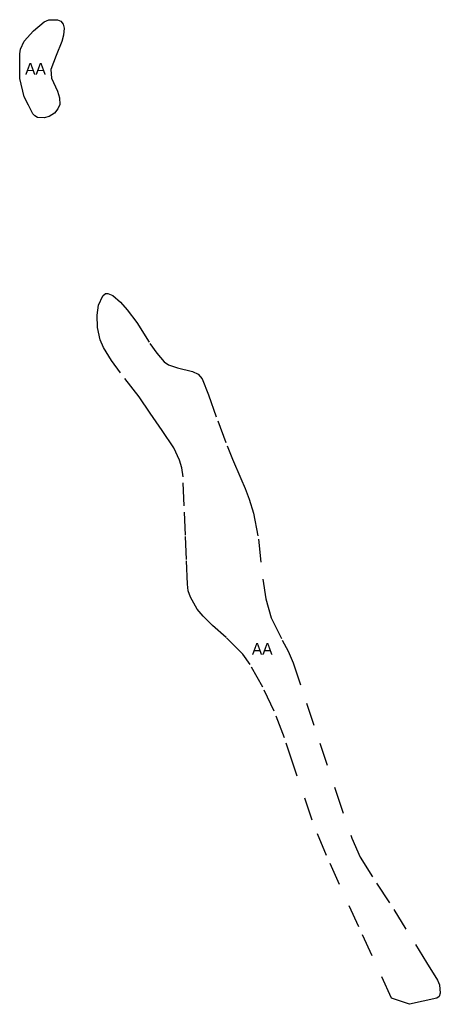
# Model space of a CAD drawing. Header units: metres. Extents: x 407555 to 411072, y 4571682 to 4574038.
# Tile 5 of 67: x 408122 to 408213, y 4572368 to 4572580. Entities that reach past the tile are written whole.
import ezdxf
from ezdxf.enums import TextEntityAlignment as Align

# ---------------------------------------------------------------- set-up
doc = ezdxf.new("R2010")
doc.units = ezdxf.units.M
doc.header["$MEASUREMENT"] = 0
doc.linetypes.add('bt5mv20_nopinta', pattern=[10, 5, -5])
doc.layers.add('ARB01_CN', color=7, linetype='Continuous', lineweight=15)
doc.layers.add('ARB01_LN', color=7, linetype='Continuous', lineweight=15)
doc.styles.add('034', font='txt')

msp = doc.modelspace()

# ---------------------------------------------------------------- linework, layer by layer
at = {"layer": 'ARB01_LN', "color": 3, "linetype": 'bt5mv20_nopinta', "lineweight": 25}
for points in [[(408122.43, 4572567.6, 501.43), (408122.42, 4572570.23, 501.29), (408122.41, 4572572.87, 501.15), (408122.55, 4572573.93, 501.1), (408123.35, 4572575.63, 501.05), (408125.41, 4572577.87, 501.04), (408127.71, 4572579.79, 501.08), (408128.71, 4572580.26, 501.16), (408130.53, 4572580.26, 501.41), (408131.3, 4572579.92, 501.52), (408131.79, 4572579.32, 501.58), (408132, 4572578.4, 501.56), (408131.87, 4572576.94, 501.43), (408131.51, 4572575.54, 501.37), (408130.28, 4572572.55, 501.54), (408129.14, 4572569.54, 501.87), (408129.29, 4572567.67, 502.19), (408130.52, 4572564.83, 502.81), (408131, 4572563.41, 503.09), (408131.03, 4572562, 503.3), (408130.62, 4572561.02, 503.37), (408129.88, 4572560.13, 503.3), (408128.73, 4572559.41, 503.13), (408127.71, 4572559.13, 502.99), (408126.25, 4572559.21, 502.79), (408125.67, 4572559.51, 502.69), (408125.26, 4572559.99, 502.6), (408124.32, 4572561.81, 502.34), (408123.37, 4572563.63, 502.08), (408122.43, 4572567.6, 501.43)], [(408202.49, 4572369.39, 481.05), (408195.48, 4572384.75, 485.16), (408188.46, 4572400.12, 489.26), (408185.39, 4572407.72, 490.83), (408181.4, 4572419.56, 492.29), (408179.41, 4572425.47, 492.98), (408177.24, 4572431.25, 493.86), (408174.79, 4572436.37, 495.28), (408172.04, 4572441.31, 496.54), (408170.48, 4572443.53, 496.75), (408166.88, 4572447.09, 496.76), (408163.97, 4572449.68, 496.61), (408161.94, 4572451.67, 496.48), (408160.63, 4572453.24, 496.41), (408159.17, 4572455.77, 496.39), (408158.73, 4572457.15, 496.43), (408158.54, 4572458.61, 496.53), (408158.32, 4572463.88, 496.98), (408158.11, 4572469.15, 497.43), (408157.85, 4572475.45, 497.89), (408157.59, 4572481.74, 498.36), (408157.33, 4572483.7, 498.72), (408156.86, 4572485.31, 499.3), (408155.61, 4572487.96, 500.66), (408153.11, 4572491.7, 502.81), (408151.79, 4572493.56, 503.59), (408150.53, 4572495.47, 503.96), (408148.11, 4572498.97, 504.14), (408144.09, 4572504.12, 504.39), (408142.16, 4572506.79, 504.52), (408140.43, 4572509.6, 504.65), (408139.73, 4572511.25, 504.73), (408139.2, 4572513.89, 504.85), (408139.08, 4572516.55, 504.97), (408139.35, 4572518.73, 504.84), (408140.31, 4572520.76, 504.47), (408140.86, 4572521.21, 504.29), (408141.41, 4572521.28, 504.07), (408142.47, 4572520.83, 503.63), (408144.1, 4572519.36, 502.95), (408145.53, 4572517.76, 502.52), (408147.65, 4572514.98, 502.35), (408150.46, 4572510.48, 502.54), (408151.92, 4572508.35, 502.6), (408153.56, 4572506.49, 502.49), (408154.45, 4572505.88, 502.39), (408156.43, 4572505.21, 502.19), (408159.6, 4572504.45, 501.86), (408160.87, 4572503.84, 501.68), (408161.68, 4572502.85, 501.48), (408163.05, 4572499.38, 500.86), (408165.05, 4572493.8, 499.72), (408167.06, 4572488.41, 498.4), (408168.26, 4572485.55, 497.1), (408170.07, 4572481.36, 494.36), (408170.97, 4572479.2, 493.23), (408171.86, 4572476.94, 492.66), (408172.8, 4572473.91, 492.46), (408173.81, 4572468.31, 492.36), (408174.75, 4572459.64, 492.44), (408175.43, 4572455.41, 492.42), (408176.55, 4572451.36, 492.28), (408178.94, 4572446.54, 491.99), (408180.25, 4572444.14, 491.83), (408181.3, 4572441.65, 491.65), (408184.19, 4572432.98, 490.89), (408187.08, 4572424.31, 490.02), (408190.49, 4572413.95, 488.83), (408193.93, 4572403.82, 487.09), (408195.75, 4572399.78, 485.9), (408199.29, 4572394.12, 483.5), (408202.97, 4572388.5, 481.21), (408207.67, 4572380.9, 478.76), (408210.06, 4572377.08, 477.75), (408212.39, 4572373.26, 477.01), (408212.81, 4572372.23, 476.92), (408213, 4572370.43, 476.91), (408212.76, 4572369.72, 476.95), (408212.22, 4572369.35, 477.01), (408209.31, 4572368.69, 477.32), (408206.4, 4572368.04, 477.63), (408202.49, 4572369.39, 481.05)]]:
    msp.add_polyline3d(points, dxfattribs=at)

# ---------------------------------------------------------------- texts
at = {"layer": 'ARB01_CN', "color": 251, "linetype": 'Continuous', "lineweight": 0, "style": '034'}
for p in [(408125.81, 4572569.69), (408174.65, 4572444.66)]:
    msp.add_text('AA', height=2.5, dxfattribs=at).set_placement(p, align=Align.MIDDLE_CENTER)

doc.saveas('drawing.dxf')
